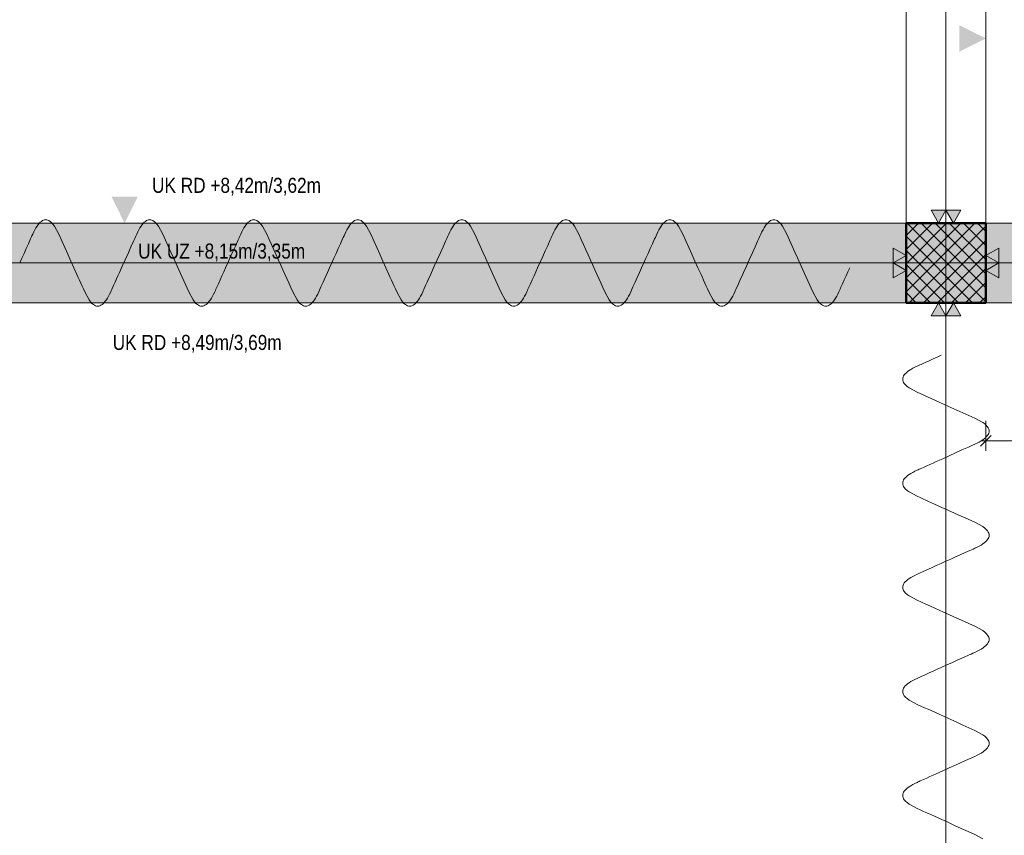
# Model space of a CAD drawing. Extents: x -620 to 300, y 62 to 1107.
# Tile 74 of 109: x -219 to -120, y 708 to 790. Entities that reach past the tile are written whole.
import ezdxf
from ezdxf.lldxf.tags import DXFTag

# ---------------------------------------------------------------- set-up
doc = ezdxf.new("R2010")
doc.units = 0
doc.layers.get('0').update_dxf_attribs({"lineweight": 35})
for name, color, linetype, lineweight, true_color in [('00_Beschriftung UZ', 3, 'Continuous', 13, 0x00ff00), ('30 -33 Aussenwände- 3 Aussenstützen', 7, 'Continuous', 50, 0x0000dd), ('30 -35 Decken- 1 Konstruktion-Träger- Stahlbeton', 7, 'grob-A06G9G5Q8I', 13, 0x33aa00), ('60- 61 allgemeine Ausstattung- 1 Möbel', 7, 'Continuous', 9, 0x00cccc), ('70 -72 Beschriftung- 2 Beschriftung Bauteile', 7, 'Continuous', 9, 0x9999ff), ('70 -75 Raumstempel- 1 Raumstempel', 1, 'Continuous', 50, 0xff0000), ('70 -76 Bemaßung- 2 Allgemein', 9, 'Continuous', 5, 0x808080)]:
    doc.layers.add(name, color=color, linetype=linetype, lineweight=lineweight, true_color=true_color)
doc.layers.add('70 -71 Achsen- 1 Gebäudeachsen', color=7, linetype='STRICHPUNKT2-A06G9G5P8I', lineweight=18)
doc.layers.add('iwb_Schraffur_Unterzug', color=7, linetype='Continuous', lineweight=5, true_color=0xffffcc, plot=False)
doc.styles.get("Standard").update_dxf_attribs({"font": 'ARIALN.TTF'})
tags = doc.linetypes.add('grob-A06G9G5Q8I', pattern=[14, 3, -8, 3]).pattern_tags.tags
tags[8:9] = [DXFTag(74, 4), DXFTag(75, 0), DXFTag(340, '0'), DXFTag(46, 0.0), DXFTag(50, 0.0), DXFTag(44, 0.0), DXFTag(45, 0.0)]
tags[6:7] = [DXFTag(74, 4), DXFTag(75, 0), DXFTag(340, '0'), DXFTag(46, 0.0), DXFTag(50, 0.0), DXFTag(44, 0.0), DXFTag(45, 0.0)]
tags[4:5] = [DXFTag(74, 4), DXFTag(75, 0), DXFTag(340, '0'), DXFTag(46, 0.0), DXFTag(50, 0.0), DXFTag(44, 0.0), DXFTag(45, 0.0)]
tags = doc.linetypes.add('STRICHPUNKT2-A06G9G5P8I', pattern=[12.7, 6.35, -3.175, 0, -3.175]).pattern_tags.tags
tags[10:11] = [DXFTag(74, 4), DXFTag(75, 0), DXFTag(340, '0'), DXFTag(46, 0.0), DXFTag(50, 0.0), DXFTag(44, 0.0), DXFTag(45, 0.0)]
tags[8:9] = [DXFTag(74, 4), DXFTag(75, 0), DXFTag(340, '0'), DXFTag(46, 0.0), DXFTag(50, 0.0), DXFTag(44, 0.0), DXFTag(45, 0.0)]
tags[6:7] = [DXFTag(74, 4), DXFTag(75, 0), DXFTag(340, '0'), DXFTag(46, 0.0), DXFTag(50, 0.0), DXFTag(44, 0.0), DXFTag(45, 0.0)]
tags[4:5] = [DXFTag(74, 4), DXFTag(75, 0), DXFTag(340, '0'), DXFTag(46, 0.0), DXFTag(50, 0.0), DXFTag(44, 0.0), DXFTag(45, 0.0)]

# ---------------------------------------------------------------- blocks, each defined once
blk = doc.blocks.new('Referenz-A06G9G5R8I')
at = {"layer": '00_Beschriftung UZ', "color": 0, "linetype": 'Continuous', "lineweight": 0, "ltscale": 0.13}
for points in [[(-124.149, 787.147), (-121.478, 788.479), (-124.147, 789.817)], [(-209.31, 772.602), (-207.978, 769.931), (-206.64, 772.6)]]:
    blk.add_solid(points, dxfattribs=at)
at = {"layer": '30 -33 Aussenwände- 3 Aussenstützen', "color": 0, "lineweight": 9}
for p, q in [((-129.478, 768.687), (-128.234, 769.931)), ((-129.478, 767.272), (-126.82, 769.931)), ((-129.478, 765.858), (-125.405, 769.931)), ((-129.478, 764.444), (-123.991, 769.931)), ((-129.478, 763.03), (-122.577, 769.931)), ((-129.386, 769.931), (-121.478, 762.024)), ((-129.163, 761.931), (-121.478, 769.616)), ((-127.971, 769.931), (-121.478, 763.438)), ((-126.557, 769.931), (-121.478, 764.852)), ((-125.143, 769.931), (-121.478, 766.266)), ((-123.729, 769.931), (-121.478, 767.681)), ((-122.315, 769.931), (-121.478, 769.095)), ((-129.478, 768.61), (-122.8, 761.931)), ((-127.748, 761.931), (-121.478, 768.201)), ((-129.478, 767.195), (-124.214, 761.931)), ((-126.334, 761.931), (-121.478, 766.787)), ((-125.478, 766.931), (-125.478, 764.931)), ((-129.478, 765.781), (-125.628, 761.931)), ((-126.478, 765.931), (-124.478, 765.931)), ((-124.92, 761.931), (-121.478, 765.373)), ((-129.478, 764.367), (-127.043, 761.931)), ((-123.506, 761.931), (-121.478, 763.959)), ((-129.478, 762.953), (-128.457, 761.931)), ((-122.092, 761.931), (-121.478, 762.545))]:
    blk.add_line(p, q, dxfattribs=at)
at = {"layer": '30 -33 Aussenwände- 3 Aussenstützen', "color": 0, "linetype": 'Continuous', "lineweight": -2, "ltscale": 0.25}
for p, q in [((-121.478, 769.931), (-129.478, 769.931)), ((-129.478, 769.931), (-129.478, 761.931)), ((-121.478, 761.931), (-121.478, 769.931)), ((-129.478, 761.931), (-121.478, 761.931))]:
    blk.add_line(p, q, dxfattribs=at)
at = {"layer": '30 -35 Decken- 1 Konstruktion-Träger- Stahlbeton', "color": 0}
for p, q in [((-129.478, 986.931), (-129.478, 769.931)), ((-121.478, 986.931), (-121.478, 769.931)), ((-129.478, 769.931), (-451.478, 769.931)), ((-121.478, 769.931), (76.472, 769.931)), ((-129.478, 761.931), (-451.478, 761.931)), ((-121.478, 761.931), (76.472, 761.931))]:
    blk.add_line(p, q, dxfattribs=at)
at = {"layer": '30 -35 Decken- 1 Konstruktion-Träger- Stahlbeton', "color": 0, "linetype": 'Continuous', "lineweight": 35, "ltscale": 0.35}
for p, q in [((-121.478, 769.931), (-129.478, 769.931)), ((-129.478, 761.931), (-129.478, 769.931)), ((-121.478, 769.931), (-121.478, 761.931))]:
    blk.add_line(p, q, dxfattribs=at)
at = {"layer": '60- 61 allgemeine Ausstattung- 1 Möbel', "color": 0, "linetype": 'Continuous', "ltscale": 0.13}
for p, q in [((-216.778, 769.628), (-216.887, 769.457)), ((-216.669, 769.779), (-216.778, 769.628)), ((-216.561, 769.909), (-216.669, 769.779)), ((-216.452, 770.02), (-216.561, 769.909)), ((-216.343, 770.11), (-216.452, 770.02)), ((-216.234, 770.18), (-216.343, 770.11)), ((-216.125, 770.231), (-216.234, 770.18)), ((-216.016, 770.261), (-216.125, 770.231)), ((-215.907, 770.271), (-216.016, 770.261)), ((-215.799, 770.261), (-215.907, 770.271)), ((-215.69, 770.231), (-215.799, 770.261)), ((-215.581, 770.18), (-215.69, 770.231)), ((-215.472, 770.11), (-215.581, 770.18)), ((-215.327, 769.985), (-215.472, 770.11)), ((-215.182, 769.824), (-215.327, 769.985)), ((-215.037, 769.628), (-215.182, 769.824)), ((-214.601, 768.824), (-215.037, 769.628)), ((-206.329, 769.628), (-206.438, 769.457)), ((-206.22, 769.779), (-206.329, 769.628)), ((-206.112, 769.909), (-206.22, 769.779)), ((-206.003, 770.02), (-206.112, 769.909)), ((-205.894, 770.11), (-206.003, 770.02)), ((-205.785, 770.18), (-205.894, 770.11)), ((-205.676, 770.231), (-205.785, 770.18)), ((-205.567, 770.261), (-205.676, 770.231)), ((-205.458, 770.271), (-205.567, 770.261)), ((-205.35, 770.261), (-205.458, 770.271)), ((-205.241, 770.231), (-205.35, 770.261)), ((-205.132, 770.18), (-205.241, 770.231)), ((-205.023, 770.11), (-205.132, 770.18)), ((-204.878, 769.985), (-205.023, 770.11)), ((-204.733, 769.824), (-204.878, 769.985)), ((-204.588, 769.628), (-204.733, 769.824)), ((-204.152, 768.824), (-204.588, 769.628)), ((-195.88, 769.628), (-195.989, 769.457)), ((-195.771, 769.779), (-195.88, 769.628)), ((-195.663, 769.909), (-195.771, 769.779)), ((-195.554, 770.02), (-195.663, 769.909)), ((-195.445, 770.11), (-195.554, 770.02)), ((-195.336, 770.18), (-195.445, 770.11)), ((-195.227, 770.231), (-195.336, 770.18)), ((-195.118, 770.261), (-195.227, 770.231)), ((-195.01, 770.271), (-195.118, 770.261)), ((-194.901, 770.261), (-195.01, 770.271)), ((-194.792, 770.231), (-194.901, 770.261)), ((-194.683, 770.18), (-194.792, 770.231)), ((-194.574, 770.11), (-194.683, 770.18)), ((-194.429, 769.985), (-194.574, 770.11)), ((-194.284, 769.824), (-194.429, 769.985)), ((-194.139, 769.628), (-194.284, 769.824)), ((-193.703, 768.824), (-194.139, 769.628)), ((-217.359, 768.503), (-217.431, 768.342)), ((-217.286, 768.664), (-217.359, 768.503)), ((-217.214, 768.824), (-217.286, 768.664)), ((-217.105, 769.055), (-217.214, 768.824)), ((-216.996, 769.266), (-217.105, 769.055)), ((-216.887, 769.457), (-216.996, 769.266)), ((-214.297, 768.149), (-214.601, 768.824)), ((-206.861, 768.61), (-206.958, 768.396)), ((-206.765, 768.824), (-206.861, 768.61)), ((-206.656, 769.055), (-206.765, 768.824)), ((-206.547, 769.266), (-206.656, 769.055)), ((-206.438, 769.457), (-206.547, 769.266)), ((-203.882, 768.226), (-204.152, 768.824)), ((-196.4, 768.637), (-196.485, 768.449)), ((-196.316, 768.824), (-196.4, 768.637)), ((-196.207, 769.055), (-196.316, 768.824)), ((-196.098, 769.266), (-196.207, 769.055)), ((-195.989, 769.457), (-196.098, 769.266)), ((-193.468, 768.304), (-193.703, 768.824)), ((-217.649, 767.86), (-217.867, 767.378)), ((-217.431, 768.342), (-217.649, 767.86)), ((-213.992, 767.474), (-214.297, 768.149)), ((-207.345, 767.538), (-207.635, 766.896)), ((-207.055, 768.181), (-207.345, 767.538)), ((-206.958, 768.396), (-207.055, 768.181)), ((-203.612, 767.628), (-203.882, 768.226)), ((-203.343, 767.031), (-203.612, 767.628)), ((-196.824, 767.699), (-197.078, 767.137)), ((-196.57, 768.262), (-196.824, 767.699)), ((-196.485, 768.449), (-196.57, 768.262)), ((-193.233, 767.783), (-193.468, 768.304)), ((-192.998, 767.262), (-193.233, 767.783)), ((-218.084, 766.896), (-218.302, 766.413)), ((-217.867, 767.378), (-218.084, 766.896)), ((-213.687, 766.799), (-213.992, 767.474)), ((-213.382, 766.124), (-213.687, 766.799)), ((-207.635, 766.896), (-207.926, 766.253)), ((-203.073, 766.433), (-203.343, 767.031)), ((-197.331, 766.574), (-197.585, 766.012)), ((-197.078, 767.137), (-197.331, 766.574)), ((-192.763, 766.741), (-192.998, 767.262)), ((-192.528, 766.221), (-192.763, 766.741)), ((-218.302, 766.413), (-218.52, 765.931)), ((-213.078, 765.449), (-213.382, 766.124)), ((-208.216, 765.61), (-208.506, 764.967)), ((-207.926, 766.253), (-208.216, 765.61)), ((-202.803, 765.835), (-203.073, 766.433)), ((-202.533, 765.237), (-202.803, 765.835)), ((-197.585, 766.012), (-197.839, 765.449)), ((-192.293, 765.7), (-192.528, 766.221)), ((-192.293, 765.7), (-192.092, 765.256)), ((-187.39, 765.449), (-187.173, 765.931)), ((-212.773, 764.774), (-213.078, 765.449)), ((-212.773, 764.774), (-212.642, 764.485)), ((-208.796, 764.324), (-208.651, 764.645)), ((-208.651, 764.645), (-208.506, 764.967)), ((-202.533, 765.237), (-202.367, 764.87)), ((-202.367, 764.87), (-202.202, 764.504)), ((-198.384, 764.244), (-198.202, 764.645)), ((-198.202, 764.645), (-198.021, 765.047)), ((-198.021, 765.047), (-197.839, 765.449)), ((-192.092, 765.256), (-191.892, 764.813)), ((-191.892, 764.813), (-191.692, 764.369)), ((-187.826, 764.485), (-187.608, 764.967)), ((-187.608, 764.967), (-187.39, 765.449)), ((-212.642, 764.485), (-212.512, 764.195)), ((-212.512, 764.195), (-212.381, 763.906)), ((-212.381, 763.906), (-212.25, 763.617)), ((-212.25, 763.617), (-212.12, 763.327)), ((-209.232, 763.36), (-209.087, 763.681)), ((-209.087, 763.681), (-208.941, 764.002)), ((-208.941, 764.002), (-208.796, 764.324)), ((-202.202, 764.504), (-202.036, 764.137)), ((-202.036, 764.137), (-201.871, 763.771)), ((-201.871, 763.771), (-201.706, 763.405)), ((-198.746, 763.44), (-198.565, 763.842)), ((-198.565, 763.842), (-198.384, 764.244)), ((-191.692, 764.369), (-191.492, 763.925)), ((-191.492, 763.925), (-191.291, 763.482)), ((-188.261, 763.52), (-188.044, 764.002)), ((-188.044, 764.002), (-187.826, 764.485)), ((-212.12, 763.327), (-211.989, 763.038)), ((-211.989, 763.038), (-211.554, 762.235)), ((-209.703, 762.405), (-209.595, 762.596)), ((-209.595, 762.596), (-209.486, 762.807)), ((-209.486, 762.807), (-209.377, 763.038)), ((-209.377, 763.038), (-209.328, 763.145)), ((-209.328, 763.145), (-209.28, 763.252)), ((-209.28, 763.252), (-209.232, 763.36)), ((-201.706, 763.405), (-201.54, 763.038)), ((-201.54, 763.038), (-201.105, 762.235)), ((-199.254, 762.405), (-199.146, 762.596)), ((-199.146, 762.596), (-199.037, 762.807)), ((-199.037, 762.807), (-198.928, 763.038)), ((-198.928, 763.038), (-198.867, 763.172)), ((-198.867, 763.172), (-198.807, 763.306)), ((-198.807, 763.306), (-198.746, 763.44)), ((-191.291, 763.482), (-191.091, 763.038)), ((-191.091, 763.038), (-190.656, 762.235)), ((-188.805, 762.405), (-188.697, 762.596)), ((-188.697, 762.596), (-188.588, 762.807)), ((-188.588, 762.807), (-188.479, 763.038)), ((-188.479, 763.038), (-188.406, 763.199)), ((-188.406, 763.199), (-188.334, 763.36)), ((-188.334, 763.36), (-188.261, 763.52)), ((-211.554, 762.235), (-211.409, 762.038)), ((-211.409, 762.038), (-211.263, 761.877)), ((-211.263, 761.877), (-211.118, 761.752)), ((-211.118, 761.752), (-211.01, 761.682)), ((-211.01, 761.682), (-210.901, 761.632)), ((-210.901, 761.632), (-210.792, 761.602)), ((-210.792, 761.602), (-210.683, 761.592)), ((-210.683, 761.592), (-210.574, 761.602)), ((-210.574, 761.602), (-210.465, 761.632)), ((-210.465, 761.632), (-210.356, 761.682)), ((-210.356, 761.682), (-210.248, 761.752)), ((-210.248, 761.752), (-210.139, 761.843)), ((-210.139, 761.843), (-210.03, 761.953)), ((-210.03, 761.953), (-209.921, 762.084)), ((-209.921, 762.084), (-209.812, 762.235)), ((-209.812, 762.235), (-209.703, 762.405)), ((-201.105, 762.235), (-200.96, 762.038)), ((-200.96, 762.038), (-200.814, 761.877)), ((-200.814, 761.877), (-200.669, 761.752)), ((-200.669, 761.752), (-200.561, 761.682)), ((-200.561, 761.682), (-200.452, 761.632)), ((-200.452, 761.632), (-200.343, 761.602)), ((-200.343, 761.602), (-200.234, 761.592)), ((-200.234, 761.592), (-200.125, 761.602)), ((-200.125, 761.602), (-200.016, 761.632)), ((-200.016, 761.632), (-199.907, 761.682)), ((-199.907, 761.682), (-199.799, 761.752)), ((-199.799, 761.752), (-199.69, 761.843)), ((-199.69, 761.843), (-199.581, 761.953)), ((-199.581, 761.953), (-199.472, 762.084)), ((-199.472, 762.084), (-199.363, 762.235)), ((-199.363, 762.235), (-199.254, 762.405)), ((-190.656, 762.235), (-190.511, 762.038)), ((-190.511, 762.038), (-190.366, 761.877)), ((-190.366, 761.877), (-190.22, 761.752)), ((-190.22, 761.752), (-190.112, 761.682)), ((-190.112, 761.682), (-190.003, 761.632)), ((-190.003, 761.632), (-189.894, 761.602)), ((-189.894, 761.602), (-189.785, 761.592)), ((-189.785, 761.592), (-189.676, 761.602)), ((-189.676, 761.602), (-189.567, 761.632)), ((-189.567, 761.632), (-189.458, 761.682)), ((-189.458, 761.682), (-189.35, 761.752)), ((-189.35, 761.752), (-189.241, 761.843)), ((-189.241, 761.843), (-189.132, 761.953)), ((-189.132, 761.953), (-189.023, 762.084)), ((-189.023, 762.084), (-188.914, 762.235)), ((-188.914, 762.235), (-188.805, 762.405))]:
    blk.add_line(p, q, dxfattribs=at)
at = {"layer": '60- 61 allgemeine Ausstattung- 1 Möbel', "color": 0, "linetype": 'Continuous'}
for p, q in [((-185.431, 769.628), (-185.54, 769.457)), ((-185.322, 769.779), (-185.431, 769.628)), ((-185.214, 769.909), (-185.322, 769.779)), ((-185.105, 770.02), (-185.214, 769.909)), ((-184.996, 770.11), (-185.105, 770.02)), ((-184.887, 770.18), (-184.996, 770.11)), ((-184.778, 770.231), (-184.887, 770.18)), ((-184.669, 770.261), (-184.778, 770.231)), ((-184.561, 770.271), (-184.669, 770.261)), ((-184.452, 770.261), (-184.561, 770.271)), ((-184.343, 770.231), (-184.452, 770.261)), ((-184.234, 770.18), (-184.343, 770.231)), ((-184.125, 770.11), (-184.234, 770.18)), ((-183.98, 769.985), (-184.125, 770.11)), ((-183.835, 769.824), (-183.98, 769.985)), ((-183.69, 769.628), (-183.835, 769.824)), ((-183.254, 768.824), (-183.69, 769.628)), ((-174.982, 769.628), (-175.091, 769.457)), ((-174.873, 769.779), (-174.982, 769.628)), ((-174.765, 769.909), (-174.873, 769.779)), ((-174.656, 770.02), (-174.765, 769.909)), ((-174.547, 770.11), (-174.656, 770.02)), ((-174.438, 770.18), (-174.547, 770.11)), ((-174.329, 770.231), (-174.438, 770.18)), ((-174.22, 770.261), (-174.329, 770.231)), ((-174.112, 770.271), (-174.22, 770.261)), ((-174.003, 770.261), (-174.112, 770.271)), ((-173.894, 770.231), (-174.003, 770.261)), ((-173.785, 770.18), (-173.894, 770.231)), ((-173.676, 770.11), (-173.785, 770.18)), ((-173.531, 769.985), (-173.676, 770.11)), ((-173.386, 769.824), (-173.531, 769.985)), ((-173.241, 769.628), (-173.386, 769.824)), ((-172.805, 768.824), (-173.241, 769.628)), ((-164.533, 769.628), (-164.642, 769.457)), ((-164.424, 769.779), (-164.533, 769.628)), ((-164.316, 769.909), (-164.424, 769.779)), ((-164.207, 770.02), (-164.316, 769.909)), ((-164.098, 770.11), (-164.207, 770.02)), ((-163.989, 770.18), (-164.098, 770.11)), ((-163.88, 770.231), (-163.989, 770.18)), ((-163.771, 770.261), (-163.88, 770.231)), ((-163.663, 770.271), (-163.771, 770.261)), ((-163.554, 770.261), (-163.663, 770.271)), ((-163.445, 770.231), (-163.554, 770.261)), ((-163.336, 770.18), (-163.445, 770.231)), ((-163.227, 770.11), (-163.336, 770.18)), ((-163.082, 769.985), (-163.227, 770.11)), ((-162.937, 769.824), (-163.082, 769.985)), ((-162.792, 769.628), (-162.937, 769.824)), ((-162.356, 768.824), (-162.792, 769.628)), ((-154.084, 769.628), (-154.193, 769.457)), ((-153.975, 769.779), (-154.084, 769.628)), ((-153.867, 769.909), (-153.975, 769.779)), ((-153.758, 770.02), (-153.867, 769.909)), ((-153.649, 770.11), (-153.758, 770.02)), ((-153.54, 770.18), (-153.649, 770.11)), ((-153.431, 770.231), (-153.54, 770.18)), ((-153.322, 770.261), (-153.431, 770.231)), ((-153.214, 770.271), (-153.322, 770.261)), ((-153.105, 770.261), (-153.214, 770.271)), ((-152.996, 770.231), (-153.105, 770.261)), ((-152.887, 770.18), (-152.996, 770.231)), ((-152.778, 770.11), (-152.887, 770.18)), ((-152.633, 769.985), (-152.778, 770.11)), ((-152.488, 769.824), (-152.633, 769.985)), ((-152.343, 769.628), (-152.488, 769.824)), ((-151.907, 768.824), (-152.343, 769.628)), ((-143.635, 769.628), (-143.744, 769.457)), ((-143.527, 769.779), (-143.635, 769.628)), ((-143.418, 769.909), (-143.527, 769.779)), ((-143.309, 770.02), (-143.418, 769.909)), ((-143.2, 770.11), (-143.309, 770.02)), ((-143.091, 770.18), (-143.2, 770.11)), ((-142.982, 770.231), (-143.091, 770.18)), ((-142.873, 770.261), (-142.982, 770.231)), ((-142.765, 770.271), (-142.873, 770.261)), ((-142.656, 770.261), (-142.765, 770.271)), ((-142.547, 770.231), (-142.656, 770.261)), ((-142.438, 770.18), (-142.547, 770.231)), ((-142.329, 770.11), (-142.438, 770.18)), ((-142.184, 769.985), (-142.329, 770.11)), ((-142.039, 769.824), (-142.184, 769.985)), ((-141.894, 769.628), (-142.039, 769.824)), ((-141.458, 768.824), (-141.894, 769.628)), ((-186.012, 768.503), (-186.084, 768.342)), ((-185.939, 768.664), (-186.012, 768.503)), ((-185.867, 768.824), (-185.939, 768.664)), ((-185.758, 769.055), (-185.867, 768.824)), ((-185.649, 769.266), (-185.758, 769.055)), ((-185.54, 769.457), (-185.649, 769.266)), ((-182.95, 768.149), (-183.254, 768.824)), ((-175.514, 768.61), (-175.611, 768.396)), ((-175.418, 768.824), (-175.514, 768.61)), ((-175.309, 769.055), (-175.418, 768.824)), ((-175.2, 769.266), (-175.309, 769.055)), ((-175.091, 769.457), (-175.2, 769.266)), ((-172.535, 768.226), (-172.805, 768.824)), ((-165.053, 768.637), (-165.138, 768.449)), ((-164.969, 768.824), (-165.053, 768.637)), ((-164.86, 769.055), (-164.969, 768.824)), ((-164.751, 769.266), (-164.86, 769.055)), ((-164.642, 769.457), (-164.751, 769.266)), ((-162.121, 768.304), (-162.356, 768.824)), ((-154.665, 768.503), (-154.737, 768.342)), ((-154.592, 768.664), (-154.665, 768.503)), ((-154.52, 768.824), (-154.592, 768.664)), ((-154.411, 769.055), (-154.52, 768.824)), ((-154.302, 769.266), (-154.411, 769.055)), ((-154.193, 769.457), (-154.302, 769.266)), ((-151.603, 768.149), (-151.907, 768.824)), ((-144.167, 768.61), (-144.264, 768.396)), ((-144.071, 768.824), (-144.167, 768.61)), ((-143.962, 769.055), (-144.071, 768.824)), ((-143.853, 769.266), (-143.962, 769.055)), ((-143.744, 769.457), (-143.853, 769.266)), ((-141.189, 768.226), (-141.458, 768.824)), ((-186.302, 767.86), (-186.52, 767.378)), ((-186.084, 768.342), (-186.302, 767.86)), ((-182.645, 767.474), (-182.95, 768.149)), ((-175.998, 767.538), (-176.288, 766.896)), ((-175.708, 768.181), (-175.998, 767.538)), ((-175.611, 768.396), (-175.708, 768.181)), ((-172.266, 767.628), (-172.535, 768.226)), ((-171.996, 767.031), (-172.266, 767.628)), ((-165.477, 767.699), (-165.731, 767.137)), ((-165.223, 768.262), (-165.477, 767.699)), ((-165.138, 768.449), (-165.223, 768.262)), ((-161.886, 767.783), (-162.121, 768.304)), ((-161.651, 767.262), (-161.886, 767.783)), ((-154.955, 767.86), (-155.173, 767.378)), ((-154.737, 768.342), (-154.955, 767.86)), ((-151.298, 767.474), (-151.603, 768.149)), ((-144.651, 767.538), (-144.941, 766.896)), ((-144.361, 768.181), (-144.651, 767.538)), ((-144.264, 768.396), (-144.361, 768.181)), ((-140.919, 767.628), (-141.189, 768.226)), ((-140.649, 767.031), (-140.919, 767.628)), ((-186.737, 766.896), (-186.955, 766.413)), ((-186.52, 767.378), (-186.737, 766.896)), ((-182.34, 766.799), (-182.645, 767.474)), ((-182.035, 766.124), (-182.34, 766.799)), ((-176.288, 766.896), (-176.579, 766.253)), ((-171.726, 766.433), (-171.996, 767.031)), ((-165.985, 766.574), (-166.239, 766.012)), ((-165.731, 767.137), (-165.985, 766.574)), ((-161.416, 766.741), (-161.651, 767.262)), ((-161.181, 766.221), (-161.416, 766.741)), ((-155.39, 766.896), (-155.608, 766.413)), ((-155.173, 767.378), (-155.39, 766.896)), ((-150.993, 766.799), (-151.298, 767.474)), ((-150.688, 766.124), (-150.993, 766.799)), ((-144.941, 766.896), (-145.232, 766.253)), ((-140.379, 766.433), (-140.649, 767.031)), ((-186.955, 766.413), (-187.173, 765.931)), ((-181.731, 765.449), (-182.035, 766.124)), ((-176.869, 765.61), (-177.159, 764.967)), ((-176.579, 766.253), (-176.869, 765.61)), ((-171.456, 765.835), (-171.726, 766.433)), ((-171.186, 765.237), (-171.456, 765.835)), ((-166.239, 766.012), (-166.492, 765.449)), ((-160.946, 765.7), (-161.181, 766.221)), ((-160.946, 765.7), (-160.746, 765.256)), ((-156.044, 765.449), (-155.826, 765.931)), ((-155.608, 766.413), (-155.826, 765.931)), ((-150.384, 765.449), (-150.688, 766.124)), ((-145.522, 765.61), (-145.812, 764.967)), ((-145.232, 766.253), (-145.522, 765.61)), ((-140.109, 765.835), (-140.379, 766.433)), ((-139.839, 765.237), (-140.109, 765.835)), ((-181.426, 764.774), (-181.731, 765.449)), ((-181.426, 764.774), (-181.295, 764.485)), ((-177.449, 764.324), (-177.304, 764.645)), ((-177.304, 764.645), (-177.159, 764.967)), ((-171.186, 765.237), (-171.02, 764.87)), ((-171.02, 764.87), (-170.855, 764.504)), ((-167.037, 764.244), (-166.855, 764.645)), ((-166.855, 764.645), (-166.674, 765.047)), ((-166.674, 765.047), (-166.492, 765.449)), ((-160.746, 765.256), (-160.545, 764.813)), ((-160.545, 764.813), (-160.345, 764.369)), ((-156.479, 764.485), (-156.261, 764.967)), ((-156.261, 764.967), (-156.044, 765.449)), ((-150.079, 764.774), (-150.384, 765.449)), ((-150.079, 764.774), (-149.948, 764.485)), ((-146.102, 764.324), (-145.957, 764.645)), ((-145.957, 764.645), (-145.812, 764.967)), ((-139.839, 765.237), (-139.673, 764.87)), ((-139.673, 764.87), (-139.508, 764.504)), ((-135.69, 764.244), (-135.508, 764.645)), ((-135.508, 764.645), (-135.327, 765.047)), ((-135.327, 765.047), (-135.146, 765.449)), ((-181.295, 764.485), (-181.165, 764.195)), ((-181.165, 764.195), (-181.034, 763.906)), ((-181.034, 763.906), (-180.903, 763.617)), ((-180.903, 763.617), (-180.773, 763.327)), ((-177.885, 763.36), (-177.74, 763.681)), ((-177.74, 763.681), (-177.595, 764.002)), ((-177.595, 764.002), (-177.449, 764.324)), ((-170.855, 764.504), (-170.69, 764.137)), ((-170.69, 764.137), (-170.524, 763.771)), ((-170.524, 763.771), (-170.359, 763.405)), ((-167.4, 763.44), (-167.218, 763.842)), ((-167.218, 763.842), (-167.037, 764.244)), ((-160.345, 764.369), (-160.145, 763.925)), ((-160.145, 763.925), (-159.944, 763.482)), ((-156.914, 763.52), (-156.697, 764.002)), ((-156.697, 764.002), (-156.479, 764.485)), ((-149.948, 764.485), (-149.818, 764.195)), ((-149.818, 764.195), (-149.687, 763.906)), ((-149.687, 763.906), (-149.556, 763.617)), ((-149.556, 763.617), (-149.426, 763.327)), ((-146.538, 763.36), (-146.393, 763.681)), ((-146.393, 763.681), (-146.248, 764.002)), ((-146.248, 764.002), (-146.102, 764.324)), ((-139.508, 764.504), (-139.343, 764.137)), ((-139.343, 764.137), (-139.177, 763.771)), ((-139.177, 763.771), (-139.012, 763.405)), ((-136.053, 763.44), (-135.871, 763.842)), ((-135.871, 763.842), (-135.69, 764.244)), ((-180.773, 763.327), (-180.642, 763.038)), ((-180.642, 763.038), (-180.207, 762.235)), ((-178.356, 762.405), (-178.248, 762.596)), ((-178.248, 762.596), (-178.139, 762.807)), ((-178.139, 762.807), (-178.03, 763.038)), ((-178.03, 763.038), (-177.982, 763.145)), ((-177.982, 763.145), (-177.933, 763.252)), ((-177.933, 763.252), (-177.885, 763.36)), ((-170.359, 763.405), (-170.193, 763.038)), ((-170.193, 763.038), (-169.758, 762.235)), ((-167.907, 762.405), (-167.799, 762.596)), ((-167.799, 762.596), (-167.69, 762.807)), ((-167.69, 762.807), (-167.581, 763.038)), ((-167.581, 763.038), (-167.52, 763.172)), ((-167.52, 763.172), (-167.46, 763.306)), ((-167.46, 763.306), (-167.4, 763.44)), ((-159.944, 763.482), (-159.744, 763.038)), ((-159.744, 763.038), (-159.309, 762.235)), ((-157.458, 762.405), (-157.35, 762.596)), ((-157.35, 762.596), (-157.241, 762.807)), ((-157.241, 762.807), (-157.132, 763.038)), ((-157.132, 763.038), (-157.059, 763.199)), ((-157.059, 763.199), (-156.987, 763.36)), ((-156.987, 763.36), (-156.914, 763.52)), ((-149.426, 763.327), (-149.295, 763.038)), ((-149.295, 763.038), (-148.86, 762.235)), ((-147.01, 762.405), (-146.901, 762.596)), ((-146.901, 762.596), (-146.792, 762.807)), ((-146.792, 762.807), (-146.683, 763.038)), ((-146.683, 763.038), (-146.635, 763.145)), ((-146.635, 763.145), (-146.586, 763.252)), ((-146.586, 763.252), (-146.538, 763.36)), ((-139.012, 763.405), (-138.846, 763.038)), ((-138.846, 763.038), (-138.411, 762.235)), ((-136.561, 762.405), (-136.452, 762.596)), ((-136.452, 762.596), (-136.343, 762.807)), ((-136.343, 762.807), (-136.234, 763.038)), ((-136.234, 763.038), (-136.174, 763.172)), ((-136.174, 763.172), (-136.113, 763.306)), ((-136.113, 763.306), (-136.053, 763.44)), ((-180.207, 762.235), (-180.062, 762.038)), ((-180.062, 762.038), (-179.917, 761.877)), ((-179.917, 761.877), (-179.771, 761.752)), ((-179.771, 761.752), (-179.663, 761.682)), ((-179.663, 761.682), (-179.554, 761.632)), ((-179.554, 761.632), (-179.445, 761.602)), ((-179.445, 761.602), (-179.336, 761.592)), ((-179.336, 761.592), (-179.227, 761.602)), ((-179.227, 761.602), (-179.118, 761.632)), ((-179.118, 761.632), (-179.01, 761.682)), ((-179.01, 761.682), (-178.901, 761.752)), ((-178.901, 761.752), (-178.792, 761.843)), ((-178.792, 761.843), (-178.683, 761.953)), ((-178.683, 761.953), (-178.574, 762.084)), ((-178.574, 762.084), (-178.465, 762.235)), ((-178.465, 762.235), (-178.356, 762.405)), ((-169.758, 762.235), (-169.613, 762.038)), ((-169.613, 762.038), (-169.468, 761.877)), ((-169.468, 761.877), (-169.322, 761.752)), ((-169.322, 761.752), (-169.214, 761.682)), ((-169.214, 761.682), (-169.105, 761.632)), ((-169.105, 761.632), (-168.996, 761.602)), ((-168.996, 761.602), (-168.887, 761.592)), ((-168.887, 761.592), (-168.778, 761.602)), ((-168.778, 761.602), (-168.669, 761.632)), ((-168.669, 761.632), (-168.561, 761.682)), ((-168.561, 761.682), (-168.452, 761.752)), ((-168.452, 761.752), (-168.343, 761.843)), ((-168.343, 761.843), (-168.234, 761.953)), ((-168.234, 761.953), (-168.125, 762.084)), ((-168.125, 762.084), (-168.016, 762.235)), ((-168.016, 762.235), (-167.907, 762.405)), ((-159.309, 762.235), (-159.164, 762.038)), ((-159.164, 762.038), (-159.019, 761.877)), ((-159.019, 761.877), (-158.873, 761.752)), ((-158.873, 761.752), (-158.765, 761.682)), ((-158.765, 761.682), (-158.656, 761.632)), ((-158.656, 761.632), (-158.547, 761.602)), ((-158.547, 761.602), (-158.438, 761.592)), ((-158.438, 761.592), (-158.329, 761.602)), ((-158.329, 761.602), (-158.22, 761.632)), ((-158.22, 761.632), (-158.112, 761.682)), ((-158.112, 761.682), (-158.003, 761.752)), ((-158.003, 761.752), (-157.894, 761.843)), ((-157.894, 761.843), (-157.785, 761.953)), ((-157.785, 761.953), (-157.676, 762.084)), ((-157.676, 762.084), (-157.567, 762.235)), ((-157.567, 762.235), (-157.458, 762.405)), ((-148.86, 762.235), (-148.715, 762.038)), ((-148.715, 762.038), (-148.57, 761.877)), ((-148.57, 761.877), (-148.424, 761.752)), ((-148.424, 761.752), (-148.316, 761.682)), ((-148.316, 761.682), (-148.207, 761.632)), ((-148.207, 761.632), (-148.098, 761.602)), ((-148.098, 761.602), (-147.989, 761.592)), ((-147.989, 761.592), (-147.88, 761.602)), ((-147.88, 761.602), (-147.771, 761.632)), ((-147.771, 761.632), (-147.663, 761.682)), ((-147.663, 761.682), (-147.554, 761.752)), ((-147.554, 761.752), (-147.445, 761.843)), ((-147.445, 761.843), (-147.336, 761.953)), ((-147.336, 761.953), (-147.227, 762.084)), ((-147.227, 762.084), (-147.118, 762.235)), ((-147.118, 762.235), (-147.01, 762.405)), ((-138.411, 762.235), (-138.266, 762.038)), ((-138.266, 762.038), (-138.121, 761.877)), ((-138.121, 761.877), (-137.975, 761.752)), ((-137.975, 761.752), (-137.867, 761.682)), ((-137.867, 761.682), (-137.758, 761.632)), ((-137.758, 761.632), (-137.649, 761.602)), ((-137.649, 761.602), (-137.54, 761.592)), ((-137.54, 761.592), (-137.431, 761.602)), ((-137.431, 761.602), (-137.322, 761.632)), ((-137.322, 761.632), (-137.214, 761.682)), ((-137.214, 761.682), (-137.105, 761.752)), ((-137.105, 761.752), (-136.996, 761.843)), ((-136.996, 761.843), (-136.887, 761.953)), ((-136.887, 761.953), (-136.778, 762.084)), ((-136.778, 762.084), (-136.669, 762.235)), ((-136.669, 762.235), (-136.561, 762.405)), ((-126.362, 756.476), (-125.96, 756.658)), ((-128.237, 755.63), (-128.103, 755.69)), ((-128.103, 755.69), (-127.97, 755.751)), ((-127.97, 755.751), (-127.568, 755.932)), ((-127.568, 755.932), (-127.166, 756.114)), ((-127.166, 756.114), (-126.764, 756.295)), ((-126.764, 756.295), (-126.362, 756.476)), ((-129.727, 754.59), (-129.657, 754.699)), ((-129.657, 754.699), (-129.567, 754.807)), ((-129.567, 754.807), (-129.456, 754.916)), ((-129.456, 754.916), (-129.326, 755.025)), ((-129.326, 755.025), (-129.175, 755.134)), ((-129.175, 755.134), (-129.004, 755.243)), ((-129.004, 755.243), (-128.813, 755.352)), ((-128.813, 755.352), (-128.602, 755.461)), ((-128.602, 755.461), (-128.371, 755.569)), ((-128.371, 755.569), (-128.237, 755.63)), ((-129.818, 754.263), (-129.808, 754.372)), ((-129.808, 754.154), (-129.818, 754.263)), ((-129.808, 754.372), (-129.778, 754.481)), ((-129.778, 754.046), (-129.808, 754.154)), ((-129.778, 754.481), (-129.727, 754.59)), ((-129.727, 753.937), (-129.778, 754.046)), ((-129.657, 753.828), (-129.727, 753.937)), ((-129.532, 753.683), (-129.657, 753.828)), ((-129.371, 753.538), (-129.532, 753.683)), ((-129.175, 753.393), (-129.371, 753.538)), ((-128.371, 752.957), (-129.175, 753.393)), ((-128.005, 752.792), (-128.371, 752.957)), ((-127.638, 752.626), (-128.005, 752.792)), ((-127.272, 752.461), (-127.638, 752.626)), ((-126.906, 752.295), (-127.272, 752.461)), ((-126.539, 752.13), (-126.906, 752.295)), ((-126.173, 751.964), (-126.539, 752.13)), ((-126.173, 751.964), (-125.575, 751.695)), ((-125.575, 751.695), (-124.977, 751.425)), ((-124.977, 751.425), (-124.379, 751.155)), ((-124.379, 751.155), (-123.781, 750.885)), ((-123.781, 750.885), (-123.183, 750.615)), ((-123.183, 750.615), (-122.585, 750.345)), ((-122.585, 750.345), (-121.782, 749.91)), ((-121.782, 749.91), (-121.585, 749.764)), ((-121.585, 749.764), (-121.424, 749.619)), ((-121.424, 749.619), (-121.299, 749.474)), ((-121.299, 749.474), (-121.229, 749.365)), ((-121.229, 749.365), (-121.179, 749.256)), ((-121.179, 748.821), (-121.229, 748.712)), ((-121.179, 749.256), (-121.149, 749.148)), ((-121.149, 748.93), (-121.179, 748.821)), ((-121.149, 749.148), (-121.139, 749.039)), ((-121.139, 749.039), (-121.149, 748.93)), ((-122.585, 747.733), (-122.799, 747.636)), ((-122.354, 747.841), (-122.585, 747.733)), ((-122.143, 747.95), (-122.354, 747.841)), ((-121.952, 748.059), (-122.143, 747.95)), ((-121.782, 748.168), (-121.952, 748.059)), ((-121.631, 748.277), (-121.782, 748.168)), ((-121.5, 748.386), (-121.631, 748.277)), ((-121.39, 748.495), (-121.5, 748.386)), ((-121.299, 748.603), (-121.39, 748.495)), ((-121.229, 748.712), (-121.299, 748.603)), ((-124.514, 746.862), (-125.157, 746.572)), ((-123.871, 747.152), (-124.514, 746.862)), ((-123.228, 747.442), (-123.871, 747.152)), ((-123.014, 747.539), (-123.228, 747.442)), ((-122.799, 747.636), (-123.014, 747.539)), ((-127.086, 745.701), (-126.764, 745.846)), ((-126.764, 745.846), (-126.443, 745.991)), ((-125.8, 746.281), (-126.443, 745.991)), ((-125.157, 746.572), (-125.8, 746.281)), ((-129.175, 744.685), (-129.004, 744.794)), ((-129.004, 744.794), (-128.813, 744.903)), ((-128.813, 744.903), (-128.602, 745.012)), ((-128.602, 745.012), (-128.371, 745.12)), ((-128.371, 745.12), (-128.264, 745.169)), ((-128.264, 745.169), (-128.157, 745.217)), ((-128.157, 745.217), (-128.05, 745.266)), ((-128.05, 745.266), (-127.728, 745.411)), ((-127.728, 745.411), (-127.407, 745.556)), ((-127.407, 745.556), (-127.086, 745.701)), ((-129.818, 743.814), (-129.808, 743.923)), ((-129.808, 743.705), (-129.818, 743.814)), ((-129.808, 743.923), (-129.778, 744.032)), ((-129.778, 744.032), (-129.727, 744.141)), ((-129.727, 744.141), (-129.657, 744.25)), ((-129.657, 744.25), (-129.567, 744.358)), ((-129.567, 744.358), (-129.456, 744.467)), ((-129.456, 744.467), (-129.326, 744.576)), ((-129.326, 744.576), (-129.175, 744.685)), ((-129.778, 743.597), (-129.808, 743.705)), ((-129.727, 743.488), (-129.778, 743.597)), ((-129.657, 743.379), (-129.727, 743.488)), ((-129.532, 743.234), (-129.657, 743.379)), ((-129.371, 743.089), (-129.532, 743.234)), ((-129.175, 742.944), (-129.371, 743.089)), ((-128.371, 742.508), (-129.175, 742.944)), ((-128.082, 742.378), (-128.371, 742.508)), ((-127.793, 742.247), (-128.082, 742.378)), ((-127.503, 742.116), (-127.793, 742.247)), ((-127.214, 741.986), (-127.503, 742.116)), ((-126.925, 741.855), (-127.214, 741.986)), ((-126.635, 741.724), (-126.925, 741.855)), ((-126.635, 741.724), (-125.96, 741.42)), ((-125.96, 741.42), (-125.285, 741.115)), ((-125.285, 741.115), (-124.61, 740.81)), ((-124.61, 740.81), (-123.935, 740.505)), ((-123.935, 740.505), (-123.26, 740.201)), ((-123.26, 740.201), (-122.585, 739.896)), ((-122.585, 739.896), (-121.782, 739.461)), ((-121.782, 739.461), (-121.585, 739.315)), ((-121.585, 739.315), (-121.424, 739.17)), ((-121.424, 739.17), (-121.299, 739.025)), ((-121.299, 739.025), (-121.229, 738.916)), ((-121.229, 738.916), (-121.179, 738.807)), ((-121.5, 737.937), (-121.631, 737.828)), ((-121.39, 738.046), (-121.5, 737.937)), ((-121.299, 738.154), (-121.39, 738.046)), ((-121.229, 738.263), (-121.299, 738.154)), ((-121.179, 738.372), (-121.229, 738.263)), ((-121.179, 738.807), (-121.149, 738.699)), ((-121.149, 738.481), (-121.179, 738.372)), ((-121.149, 738.699), (-121.139, 738.59)), ((-121.139, 738.59), (-121.149, 738.481)), ((-123.55, 736.848), (-124.032, 736.631)), ((-123.067, 737.066), (-123.55, 736.848)), ((-122.907, 737.139), (-123.067, 737.066)), ((-122.746, 737.211), (-122.907, 737.139)), ((-122.585, 737.284), (-122.746, 737.211)), ((-122.354, 737.393), (-122.585, 737.284)), ((-122.143, 737.501), (-122.354, 737.393)), ((-121.952, 737.61), (-122.143, 737.501)), ((-121.782, 737.719), (-121.952, 737.61)), ((-121.631, 737.828), (-121.782, 737.719)), ((-125.96, 735.76), (-125.478, 735.978)), ((-124.996, 736.195), (-125.478, 735.978)), ((-124.514, 736.413), (-124.996, 736.195)), ((-124.032, 736.631), (-124.514, 736.413)), ((-128.05, 734.817), (-127.889, 734.889)), ((-127.889, 734.889), (-127.407, 735.107)), ((-127.407, 735.107), (-126.925, 735.324)), ((-126.925, 735.324), (-126.443, 735.542)), ((-126.443, 735.542), (-125.96, 735.76)), ((-129.657, 733.801), (-129.567, 733.91)), ((-129.567, 733.91), (-129.456, 734.018)), ((-129.456, 734.018), (-129.326, 734.127)), ((-129.326, 734.127), (-129.175, 734.236)), ((-129.175, 734.236), (-129.004, 734.345)), ((-129.004, 734.345), (-128.813, 734.454)), ((-128.813, 734.454), (-128.602, 734.563)), ((-128.602, 734.563), (-128.371, 734.671)), ((-128.371, 734.671), (-128.211, 734.744)), ((-128.211, 734.744), (-128.05, 734.817)), ((-129.818, 733.365), (-129.808, 733.474)), ((-129.808, 733.256), (-129.818, 733.365)), ((-129.808, 733.474), (-129.778, 733.583)), ((-129.778, 733.148), (-129.808, 733.256)), ((-129.778, 733.583), (-129.727, 733.692)), ((-129.727, 733.039), (-129.778, 733.148)), ((-129.727, 733.692), (-129.657, 733.801)), ((-129.657, 732.93), (-129.727, 733.039)), ((-129.532, 732.785), (-129.657, 732.93)), ((-129.371, 732.64), (-129.532, 732.785)), ((-129.175, 732.495), (-129.371, 732.64)), ((-128.371, 732.059), (-129.175, 732.495)), ((-127.928, 731.859), (-128.371, 732.059)), ((-127.484, 731.659), (-127.928, 731.859)), ((-127.041, 731.458), (-127.484, 731.659)), ((-126.597, 731.258), (-127.041, 731.458)), ((-126.153, 731.058), (-126.597, 731.258)), ((-125.71, 730.858), (-126.153, 731.058)), ((-125.71, 730.858), (-125.189, 730.622)), ((-125.189, 730.622), (-124.668, 730.387)), ((-124.668, 730.387), (-124.147, 730.152)), ((-124.147, 730.152), (-123.627, 729.917)), ((-123.627, 729.917), (-123.106, 729.682)), ((-123.106, 729.682), (-122.585, 729.447)), ((-122.585, 729.447), (-121.782, 729.012)), ((-121.782, 729.012), (-121.585, 728.866)), ((-121.585, 728.866), (-121.424, 728.721)), ((-121.424, 728.721), (-121.299, 728.576)), ((-121.299, 728.576), (-121.229, 728.467)), ((-121.229, 728.467), (-121.179, 728.358)), ((-121.179, 728.358), (-121.149, 728.25)), ((-121.149, 728.032), (-121.179, 727.923)), ((-121.149, 728.25), (-121.139, 728.141)), ((-121.139, 728.141), (-121.149, 728.032)), ((-122.143, 727.052), (-122.354, 726.944)), ((-121.952, 727.161), (-122.143, 727.052)), ((-121.782, 727.27), (-121.952, 727.161)), ((-121.631, 727.379), (-121.782, 727.27)), ((-121.5, 727.488), (-121.631, 727.379)), ((-121.39, 727.597), (-121.5, 727.488)), ((-121.299, 727.705), (-121.39, 727.597)), ((-121.229, 727.814), (-121.299, 727.705)), ((-121.179, 727.923), (-121.229, 727.814)), ((-124.273, 726.073), (-124.835, 725.819)), ((-123.71, 726.327), (-124.273, 726.073)), ((-123.148, 726.581), (-123.71, 726.327)), ((-122.96, 726.665), (-123.148, 726.581)), ((-122.773, 726.75), (-122.96, 726.665)), ((-122.585, 726.835), (-122.773, 726.75)), ((-122.354, 726.944), (-122.585, 726.835)), ((-126.764, 724.948), (-126.362, 725.129)), ((-126.362, 725.129), (-125.96, 725.311)), ((-125.398, 725.565), (-125.96, 725.311)), ((-124.835, 725.819), (-125.398, 725.565)), ((-129.004, 723.896), (-128.813, 724.005)), ((-128.813, 724.005), (-128.602, 724.114)), ((-128.602, 724.114), (-128.371, 724.222)), ((-128.371, 724.222), (-128.237, 724.283)), ((-128.237, 724.283), (-128.103, 724.343)), ((-128.103, 724.343), (-127.97, 724.404)), ((-127.97, 724.404), (-127.568, 724.585)), ((-127.568, 724.585), (-127.166, 724.767)), ((-127.166, 724.767), (-126.764, 724.948)), ((-129.818, 722.916), (-129.808, 723.025)), ((-129.808, 723.025), (-129.778, 723.134)), ((-129.778, 723.134), (-129.727, 723.243)), ((-129.727, 723.243), (-129.657, 723.352)), ((-129.657, 723.352), (-129.567, 723.461)), ((-129.567, 723.461), (-129.456, 723.569)), ((-129.456, 723.569), (-129.326, 723.678)), ((-129.326, 723.678), (-129.175, 723.787)), ((-129.175, 723.787), (-129.004, 723.896)), ((-129.808, 722.807), (-129.818, 722.916)), ((-129.778, 722.699), (-129.808, 722.807)), ((-129.727, 722.59), (-129.778, 722.699)), ((-129.657, 722.481), (-129.727, 722.59)), ((-129.532, 722.336), (-129.657, 722.481)), ((-129.371, 722.191), (-129.532, 722.336)), ((-129.175, 722.046), (-129.371, 722.191)), ((-128.371, 721.61), (-129.175, 722.046)), ((-128.005, 721.445), (-128.371, 721.61)), ((-127.638, 721.279), (-128.005, 721.445)), ((-127.272, 721.114), (-127.638, 721.279)), ((-126.906, 720.948), (-127.272, 721.114)), ((-126.539, 720.783), (-126.906, 720.948)), ((-126.173, 720.618), (-126.539, 720.783)), ((-126.173, 720.618), (-125.575, 720.348)), ((-125.575, 720.348), (-124.977, 720.078)), ((-124.977, 720.078), (-124.379, 719.808)), ((-124.379, 719.808), (-123.781, 719.538)), ((-123.781, 719.538), (-123.183, 719.268)), ((-123.183, 719.268), (-122.585, 718.998)), ((-122.585, 718.998), (-121.782, 718.563)), ((-121.782, 718.563), (-121.585, 718.417)), ((-121.585, 718.417), (-121.424, 718.272)), ((-121.424, 718.272), (-121.299, 718.127)), ((-121.299, 718.127), (-121.229, 718.018)), ((-121.39, 717.148), (-121.5, 717.039)), ((-121.299, 717.256), (-121.39, 717.148)), ((-121.229, 717.365), (-121.299, 717.256)), ((-121.229, 718.018), (-121.179, 717.91)), ((-121.179, 717.474), (-121.229, 717.365)), ((-121.179, 717.91), (-121.149, 717.801)), ((-121.149, 717.583), (-121.179, 717.474)), ((-121.149, 717.801), (-121.139, 717.692)), ((-121.139, 717.692), (-121.149, 717.583)), ((-123.228, 716.095), (-123.871, 715.805)), ((-123.014, 716.192), (-123.228, 716.095)), ((-122.799, 716.289), (-123.014, 716.192)), ((-122.585, 716.386), (-122.799, 716.289)), ((-122.354, 716.495), (-122.585, 716.386)), ((-122.143, 716.603), (-122.354, 716.495)), ((-121.952, 716.712), (-122.143, 716.603)), ((-121.782, 716.821), (-121.952, 716.712)), ((-121.631, 716.93), (-121.782, 716.821)), ((-121.5, 717.039), (-121.631, 716.93)), ((-125.157, 715.225), (-125.8, 714.934)), ((-124.514, 715.515), (-125.157, 715.225)), ((-123.871, 715.805), (-124.514, 715.515)), ((-127.728, 714.064), (-127.407, 714.209)), ((-127.407, 714.209), (-127.086, 714.354)), ((-127.086, 714.354), (-126.764, 714.499)), ((-126.764, 714.499), (-126.443, 714.644)), ((-125.8, 714.934), (-126.443, 714.644)), ((-129.567, 713.012), (-129.456, 713.12)), ((-129.456, 713.12), (-129.326, 713.229)), ((-129.326, 713.229), (-129.175, 713.338)), ((-129.175, 713.338), (-129.004, 713.447)), ((-129.004, 713.447), (-128.813, 713.556)), ((-128.813, 713.556), (-128.602, 713.665)), ((-128.602, 713.665), (-128.371, 713.773)), ((-128.371, 713.773), (-128.264, 713.822)), ((-128.264, 713.822), (-128.157, 713.87)), ((-128.157, 713.87), (-128.05, 713.919)), ((-128.05, 713.919), (-127.728, 714.064)), ((-129.818, 712.467), (-129.808, 712.576)), ((-129.808, 712.358), (-129.818, 712.467)), ((-129.808, 712.576), (-129.778, 712.685)), ((-129.778, 712.25), (-129.808, 712.358)), ((-129.778, 712.685), (-129.727, 712.794)), ((-129.727, 712.141), (-129.778, 712.25)), ((-129.727, 712.794), (-129.657, 712.903)), ((-129.657, 712.032), (-129.727, 712.141)), ((-129.657, 712.903), (-129.567, 713.012)), ((-129.532, 711.887), (-129.657, 712.032)), ((-129.371, 711.742), (-129.532, 711.887)), ((-129.175, 711.597), (-129.371, 711.742)), ((-128.371, 711.161), (-129.175, 711.597)), ((-128.082, 711.031), (-128.371, 711.161)), ((-127.793, 710.9), (-128.082, 711.031)), ((-127.503, 710.769), (-127.793, 710.9)), ((-127.214, 710.639), (-127.503, 710.769)), ((-126.925, 710.508), (-127.214, 710.639)), ((-126.635, 710.378), (-126.925, 710.508)), ((-126.635, 710.378), (-125.96, 710.073)), ((-125.96, 710.073), (-125.285, 709.768)), ((-125.285, 709.768), (-124.61, 709.463)), ((-124.61, 709.463), (-123.935, 709.158)), ((-123.935, 709.158), (-123.26, 708.854)), ((-123.26, 708.854), (-122.585, 708.549)), ((-122.585, 708.549), (-121.782, 708.114))]:
    blk.add_line(p, q, dxfattribs=at)
at = {"layer": '70 -71 Achsen- 1 Gebäudeachsen', "color": 0, "linetype": 'STRICHPUNKT2-A06G9G5P8I', "ltscale": 0.18}
for p, q in [((-125.478, 1075.871), (-125.478, 76.431)), ((-538.531, 765.931), (76.472, 765.931))]:
    blk.add_line(p, q, dxfattribs=at)
at = {"layer": '70 -72 Beschriftung- 2 Beschriftung Bauteile', "color": 0}
for p, q in [((-126.228, 769.931), (-126.978, 771.23)), ((-126.978, 771.23), (-125.478, 771.23)), ((-125.478, 771.23), (-126.228, 769.931)), ((-124.728, 769.931), (-125.478, 771.23)), ((-125.478, 771.23), (-123.978, 771.23)), ((-123.978, 771.23), (-124.728, 769.931)), ((-130.777, 767.431), (-129.478, 766.681)), ((-130.777, 765.931), (-130.777, 767.431)), ((-129.478, 766.681), (-130.777, 765.931)), ((-121.478, 766.681), (-120.179, 767.431)), ((-120.179, 765.931), (-121.478, 766.681)), ((-120.179, 767.431), (-120.179, 765.931)), ((-130.777, 765.931), (-129.478, 765.181)), ((-130.777, 764.431), (-130.777, 765.931)), ((-121.478, 765.181), (-120.179, 765.931)), ((-120.179, 765.931), (-120.179, 764.431)), ((-129.478, 765.181), (-130.777, 764.431)), ((-120.179, 764.431), (-121.478, 765.181)), ((-126.978, 760.632), (-126.228, 761.931)), ((-126.228, 761.931), (-125.478, 760.632)), ((-125.478, 760.632), (-124.728, 761.931)), ((-124.728, 761.931), (-123.978, 760.632)), ((-125.478, 760.632), (-126.978, 760.632)), ((-123.978, 760.632), (-125.478, 760.632))]:
    blk.add_line(p, q, dxfattribs=at)
at = {"layer": '70 -72 Beschriftung- 2 Beschriftung Bauteile', "color": 0, "lineweight": 0}
for points in [[(-126.228, 769.931), (-126.978, 771.23), (-126.228, 771.23)], [(-126.228, 769.931), (-126.228, 771.23), (-125.478, 771.23)], [(-124.728, 769.931), (-125.478, 771.23), (-124.728, 771.23)], [(-124.728, 769.931), (-124.728, 771.23), (-123.978, 771.23)], [(-130.777, 765.931), (-130.777, 767.431), (-129.478, 766.681)], [(-120.179, 765.931), (-121.478, 766.681), (-120.179, 767.431)], [(-130.777, 764.431), (-130.777, 765.931), (-129.478, 765.181)], [(-120.179, 764.431), (-121.478, 765.181), (-120.179, 765.931)], [(-126.228, 760.632), (-126.978, 760.632), (-126.228, 761.931)], [(-126.228, 760.632), (-126.228, 761.931), (-125.478, 760.632)], [(-124.728, 760.632), (-125.478, 760.632), (-124.728, 761.931)], [(-124.728, 760.632), (-124.728, 761.931), (-123.978, 760.632)]]:
    blk.add_solid(points, dxfattribs=at)
at = {"layer": '70 -75 Raumstempel- 1 Raumstempel', "color": 0, "linetype": 'Continuous', "ltscale": 0.5}
for p, q in [((-129.478, 761.931), (-129.478, 769.931)), ((-129.478, 769.931), (-121.478, 769.931)), ((-121.478, 769.931), (-121.478, 761.931)), ((-121.478, 761.931), (-129.478, 761.931))]:
    blk.add_line(p, q, dxfattribs=at)
at = {"layer": '70 -76 Bemaßung- 2 Allgemein', "color": 0, "linetype": 'Continuous', "ltscale": 0.13}
for p, q in [((-121.478, 750.072), (-121.478, 747.072)), ((-122.009, 747.541), (-120.948, 748.603)), ((-121.978, 748.072), (-120.418, 748.072)), ((-82.139, 748.072), (-120.418, 748.072))]:
    blk.add_line(p, q, dxfattribs=at)
at = {"layer": '00_Beschriftung UZ', "color": 0, "linetype": 'Continuous', "lineweight": 5, "ltscale": 0.13, "insert": (-205.226, 774.482), "char_height": 1.51033, "attachment_point": 1}
blk.add_mtext('{\\fArial Narrow;UK RD +8,42m/3,62m}', dxfattribs=at)
at = {"layer": '00_Beschriftung UZ', "color": 0, "linetype": 'ByBlock', "lineweight": 5, "ltscale": 0.13, "char_height": 1.51033, "attachment_point": 1}
for s, insert in [('{\\fArial Narrow;UK UZ +8,15m/3,35m}', (-206.621, 767.878)), ('{\\fArial Narrow;UK RD +8,49m/3,69m}', (-209.177, 758.707))]:
    blk.add_mtext(s, dxfattribs=dict(at, insert=insert))
blk = doc.blocks.new('Referenz-A06G9G5T8I')
at = {"layer": 'iwb_Schraffur_Unterzug', "linetype": 'Continuous', "ltscale": 0.13}
for points in [[(-538.531, 769.931), (76.472, 769.931), (76.472, 769.411)], [(-538.531, 769.931), (76.472, 769.411), (-538.531, 768.707)], [(-538.531, 768.707), (76.472, 769.411), (76.472, 762.451)], [(-538.531, 768.707), (76.472, 762.451), (-538.531, 763.156)], [(-538.531, 763.156), (76.472, 762.451), (76.472, 761.931)], [(-538.531, 763.156), (76.472, 761.931), (-538.531, 761.931)]]:
    blk.add_solid(points, dxfattribs=at)

msp = doc.modelspace()

# ---------------------------------------------------------------- block references
at = {"color": 8, "lineweight": 25, "ltscale": 0.25, "true_color": 0x808080}
for name in ['Referenz-A06G9G5R8I', 'Referenz-A06G9G5T8I']:
    msp.add_blockref(name, (0, 0), dxfattribs=at)

doc.saveas('drawing.dxf')
